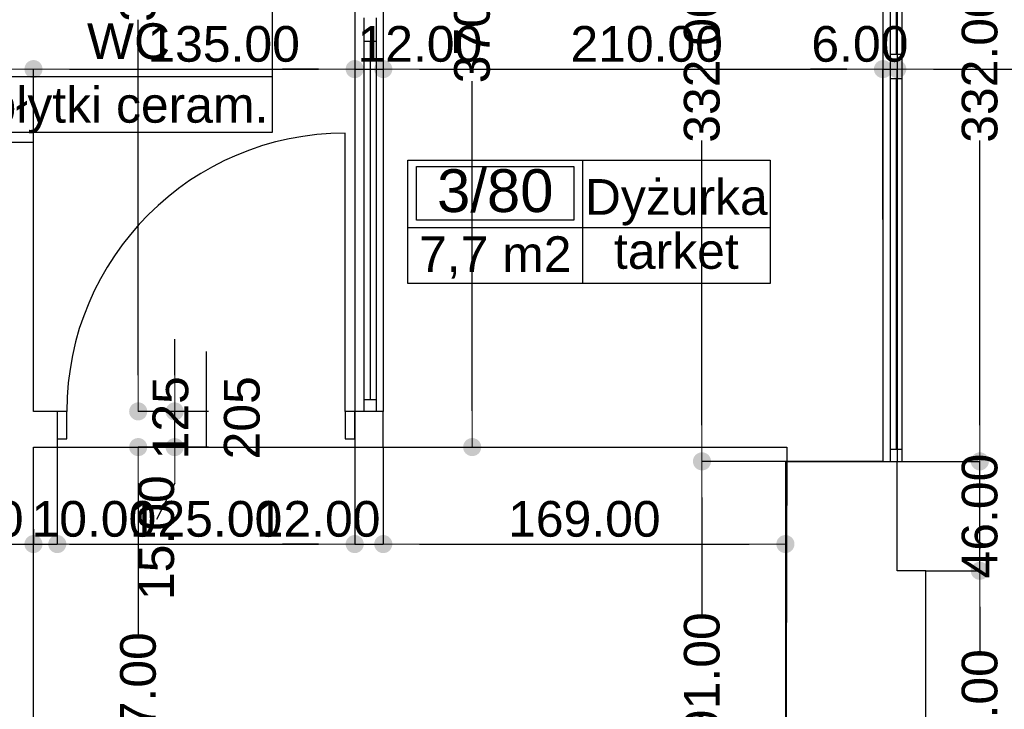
# Model space of a CAD drawing. Header units: millimetres. Extents: x -175445 to -20415, y -559200 to 231527.
# Tile 208 of 256: x -91529 to -87391, y -103819 to -100920. Entities that reach past the tile are written whole.
import ezdxf
from ezdxf.enums import TextEntityAlignment as Align

# ---------------------------------------------------------------- set-up
doc = ezdxf.new("R2010")
doc.units = ezdxf.units.MM
doc.header["$MEASUREMENT"] = 0
for name, color, linetype in [('Drzwi', 7, 'Continuous'), ('Obiekt', 7, 'Continuous'), ('Okno', 7, 'Continuous'), ('Polilinia', 7, 'Continuous'), ('Strefa', 7, 'Continuous'), ('Strop', 7, 'Continuous'), ('Słup', 7, 'Continuous'), ('Wymiary', 63, 'Continuous'), ('Ściana', 7, 'Continuous')]:
    doc.layers.add(name, color=color, linetype=linetype)
doc.styles.add('Arial', font='txt')
doc.dimstyles.new('GENERATED_STYLE__1', dxfattribs={"dimtxt": 150, "dimasz": 152, "dimexe": 0.18, "dimexo": 0, "dimgap": 0.09, "dimtad": 1, "dimtih": 1, "dimtoh": 1, "dimlfac": 0.1, "dimzin": 0, "dimdsep": 46, "dimtxsty": 'Arial', "dimblk": 'ARROWHEAD_11', "dimblk1": 'ARROWHEAD_11', "dimblk2": 'ARROWHEAD_11', "dimcen": 0.09, "dimclrd": 114, "dimclre": 114, "dimclrt": 114, "dimazin": 0, "dimtfac": 1, "dimtdec": 4, "dimtmove": 0, "dimatfit": 3, "dimfxl": 1, "dimtolj": 1, "dimtzin": 0, "dimarcsym": 0})
doc.dimstyles.new('GENERATED_STYLE__2', dxfattribs={"dimtxt": 150, "dimasz": 152, "dimexe": 0.18, "dimexo": 0, "dimgap": 0.09, "dimtad": 1, "dimlfac": 0.1, "dimzin": 0, "dimdsep": 46, "dimtxsty": 'Arial', "dimblk": 'ARROWHEAD_11', "dimblk1": 'ARROWHEAD_11', "dimblk2": 'ARROWHEAD_11', "dimcen": 0.09, "dimclrd": 114, "dimclre": 114, "dimclrt": 114, "dimazin": 0, "dimtfac": 1, "dimtdec": 4, "dimtmove": 0, "dimatfit": 3, "dimfxl": 1, "dimtolj": 1, "dimtzin": 0, "dimarcsym": 0})
doc.dimstyles.new('GENERATED_STYLE__3', dxfattribs={"dimtxt": 150, "dimasz": 152, "dimexe": 0.18, "dimexo": 0, "dimgap": 0.09, "dimtad": 1, "dimlfac": 0.1, "dimzin": 0, "dimdsep": 46, "dimtxsty": 'Arial', "dimblk": 'ARROWHEAD_11', "dimblk1": 'ARROWHEAD_11', "dimblk2": 'ARROWHEAD_11', "dimcen": 0.09, "dimclrd": 114, "dimclre": 114, "dimclrt": 114, "dimazin": 0, "dimtfac": 1, "dimtdec": 4, "dimtmove": 2, "dimatfit": 3, "dimfxl": 1, "dimtolj": 1, "dimtzin": 0, "dimarcsym": 0})
doc.dimstyles.new('GENERATED_STYLE__4', dxfattribs={"dimtxt": 150, "dimasz": 152, "dimexe": 0.18, "dimexo": 0, "dimgap": 0.09, "dimtad": 1, "dimtih": 1, "dimtoh": 1, "dimlfac": 0.1, "dimzin": 0, "dimdsep": 46, "dimtxsty": 'Arial', "dimblk": 'ARROWHEAD_11', "dimblk1": 'ARROWHEAD_11', "dimblk2": 'ARROWHEAD_11', "dimcen": 0.09, "dimclrd": 114, "dimclre": 114, "dimclrt": 114, "dimazin": 0, "dimtfac": 1, "dimtdec": 4, "dimtmove": 2, "dimatfit": 3, "dimfxl": 1, "dimtolj": 1, "dimtzin": 0, "dimarcsym": 0})

# ---------------------------------------------------------------- blocks, each defined once
blk = doc.blocks.new('Dyżurka_3_80_82', base_point=(-83470.3, 27122.6))
at = {"layer": 'Strefa'}
for p, q in [((-84204.4, 27405.4), (-82682.7, 27405.4)), ((-84204.4, 26886.9), (-84204.4, 27405.4)), ((-83470.3, 27405.4), (-83470.3, 26886.9)), ((-82682.7, 27405.4), (-82682.7, 26886.9)), ((-84167.7, 27379.5), (-83507, 27379.5)), ((-84167.7, 27153.2), (-84167.7, 27379.5)), ((-83507, 27379.5), (-83507, 27153.2)), ((-83507, 27153.2), (-84167.7, 27153.2)), ((-84204.4, 27122.6), (-82682.7, 27122.6)), ((-82682.7, 26886.9), (-84204.4, 26886.9))]:
    blk.add_line(p, q, dxfattribs=at)
at = {"layer": 'Strefa', "style": 'Arial'}
for tag, height, p in [('ROOM_NUMBER', 180, (-83837.4, 27277.5)), ('ROOM_NAME', 150, (-83076.5, 27251)), ('floor_f', 150, (-83076.5, 27023.9)), ('ROOM_CALC_AREA', 150, (-83837.4, 27010.5))]:
    blk.add_attdef(tag, text='', height=height, dxfattribs=at).set_placement(p, align=Align.MIDDLE_CENTER)
blk = doc.blocks.new('WC_3_85_86', base_point=(-85982.8, 27757.3))
at = {"layer": 'Strefa'}
for p, q in [((-86716.9, 28040.2), (-84774.7, 28040.2)), ((-86716.9, 27521.6), (-86716.9, 28040.2)), ((-86680.2, 28014.2), (-86019.5, 28014.2)), ((-86680.2, 27788), (-86680.2, 28014.2)), ((-86019.5, 28014.2), (-86019.5, 27788)), ((-85982.8, 28040.2), (-85982.8, 27521.6)), ((-84774.7, 28040.2), (-84774.7, 27521.6)), ((-86019.5, 27788), (-86680.2, 27788)), ((-86716.9, 27757.3), (-84774.7, 27757.3)), ((-84774.7, 27521.6), (-86716.9, 27521.6))]:
    blk.add_line(p, q, dxfattribs=at)
at = {"layer": 'Strefa', "style": 'Arial'}
for tag, height, p in [('ROOM_NUMBER', 180, (-86349.9, 27912.2)), ('ROOM_NAME', 150, (-85378.7, 27906.1)), ('floor_f', 150, (-85378.7, 27638.2)), ('ROOM_CALC_AREA', 150, (-86349.9, 27645.3))]:
    blk.add_attdef(tag, text='', height=height, dxfattribs=at).set_placement(p, align=Align.MIDDLE_CENTER)
blk = doc.blocks.new('ARROWHEAD_11')
at = {"color": 0, "linetype": 'Continuous', "lineweight": 0}
blk.add_line((0, 0), (-1, 0), dxfattribs=at)
at = {"color": 0, "linetype": 'Continuous', "lineweight": 0, "const_width": 0.25, "flags": 128}
blk.add_lwpolyline([(-0.125, 0, 1), (0.125, 0, 1)], format="xyb", close=True, dxfattribs=at)
blk = doc.blocks.new('*D3277')
at = {"layer": 'Defpoints', "color": 0}
for p in [(-91030.7, -102716.6), (-90735.7, -102716.6), (-84410.7, -104686.6)]:
    blk.add_point(p, dxfattribs=at)
at = {"layer": 'Wymiary', "color": 114, "lineweight": -2}
for p, q in [((-90735.7, -102716.6), (-91030.8, -102716.6)), ((-91030.7, -102868.6), (-91030.7, -103511.3)), ((-91030.7, -104534.6), (-91030.7, -104119.6)), ((-84410.7, -104686.6), (-91030.8, -104686.6))]:
    blk.add_line(p, q, dxfattribs=at)
at = {"layer": 'Wymiary', "color": 114, "lineweight": -2, "xscale": 152, "yscale": 152, "zscale": 152}
for p, rotation in [((-91030.7, -102716.6), 90), ((-91030.7, -104686.6), 270)]:
    blk.add_blockref('ARROWHEAD_11', p, dxfattribs=dict(at, rotation=rotation))
at = {"layer": 'Wymiary', "color": 114, "lineweight": 13, "insert": (-91030.7, -103815.4), "char_height": 150, "attachment_point": 5, "rotation": 90, "style": 'Arial'}
blk.add_mtext('\\A1;197.00', dxfattribs=at)
blk = doc.blocks.new('*D3278')
at = {"layer": 'Defpoints', "color": 0}
for p in [(-90877.3, -102566.6), (-90735.7, -102566.6), (-90735.7, -102716.6)]:
    blk.add_point(p, dxfattribs=at)
at = {"layer": 'Wymiary', "color": 114, "lineweight": -2}
for p, q in [((-90877.3, -102414.6), (-90877.3, -102262.6)), ((-90735.7, -102566.6), (-90877.5, -102566.6)), ((-90877.3, -102716.6), (-90877.3, -102566.6)), ((-90735.7, -102716.6), (-90877.5, -102716.6)), ((-90877.3, -102868.6), (-90954, -103020.6))]:
    blk.add_line(p, q, dxfattribs=at)
at = {"layer": 'Wymiary', "color": 114, "lineweight": -2, "xscale": 152, "yscale": 152, "zscale": 152}
for p, rotation in [((-90877.3, -102566.6), 270), ((-90877.3, -102716.6), 90)]:
    blk.add_blockref('ARROWHEAD_11', p, dxfattribs=dict(at, rotation=rotation))
at = {"layer": 'Wymiary', "color": 114, "lineweight": 13, "insert": (-90954, -103097.3), "char_height": 150, "attachment_point": 5, "rotation": 90, "style": 'Arial'}
blk.add_mtext('\\A1;15.00', dxfattribs=at)
blk = doc.blocks.new('*D3279')
at = {"layer": 'Defpoints', "color": 0}
for p in [(-91030.7, -99356.6), (-90480.7, -99356.6), (-90735.7, -102566.6)]:
    blk.add_point(p, dxfattribs=at)
at = {"layer": 'Wymiary', "color": 114, "lineweight": -2}
for p, q in [((-90480.7, -99356.6), (-91030.8, -99356.6)), ((-91030.7, -99508.6), (-91030.7, -100297.4)), ((-91030.7, -102414.6), (-91030.7, -100919.7)), ((-90735.7, -102566.6), (-91030.8, -102566.6))]:
    blk.add_line(p, q, dxfattribs=at)
at = {"layer": 'Wymiary', "color": 114, "lineweight": -2, "xscale": 152, "yscale": 152, "zscale": 152}
for p, rotation in [((-91030.7, -99356.6), 90), ((-91030.7, -102566.6), 270)]:
    blk.add_blockref('ARROWHEAD_11', p, dxfattribs=dict(at, rotation=rotation))
at = {"layer": 'Wymiary', "color": 114, "lineweight": 13, "insert": (-91030.7, -100608.5), "char_height": 150, "attachment_point": 5, "rotation": 90, "style": 'Arial'}
blk.add_mtext('\\A1;321.00', dxfattribs=at)
blk = doc.blocks.new('*D3307')
at = {"layer": 'Defpoints', "color": 0}
for p in [(-87720.7, -103236.6), (-87493.7, -103236.6), (-87720.7, -104536.6)]:
    blk.add_point(p, dxfattribs=at)
at = {"layer": 'Wymiary', "color": 114, "lineweight": -2}
for p, q in [((-87720.7, -103236.6), (-87493.5, -103236.6)), ((-87493.7, -103388.6), (-87493.7, -103582.5)), ((-87493.7, -104384.6), (-87493.7, -104190.7)), ((-87720.7, -104536.6), (-87493.5, -104536.6))]:
    blk.add_line(p, q, dxfattribs=at)
at = {"layer": 'Wymiary', "color": 114, "lineweight": -2, "xscale": 152, "yscale": 152, "zscale": 152}
for p, rotation in [((-87493.7, -103236.6), 90), ((-87493.7, -104536.6), 270)]:
    blk.add_blockref('ARROWHEAD_11', p, dxfattribs=dict(at, rotation=rotation))
at = {"layer": 'Wymiary', "color": 114, "lineweight": 13, "insert": (-87493.7, -103886.6), "char_height": 150, "attachment_point": 5, "rotation": 90, "style": 'Arial'}
blk.add_mtext('\\A1;130.00', dxfattribs=at)
blk = doc.blocks.new('*D3308')
at = {"layer": 'Defpoints', "color": 0}
for p in [(-88310.7, -102776.6), (-87493.7, -102776.6), (-87720.7, -103236.6)]:
    blk.add_point(p, dxfattribs=at)
at = {"layer": 'Wymiary', "color": 114, "lineweight": -2}
for p, q in [((-87493.7, -102624.6), (-87493.7, -102472.6)), ((-88310.7, -102776.6), (-87493.5, -102776.6)), ((-87493.7, -103236.6), (-87493.7, -102776.6)), ((-87720.7, -103236.6), (-87493.5, -103236.6)), ((-87493.7, -103388.6), (-87493.7, -103540.6))]:
    blk.add_line(p, q, dxfattribs=at)
at = {"layer": 'Wymiary', "color": 114, "lineweight": -2, "xscale": 152, "yscale": 152, "zscale": 152}
for p, rotation in [((-87493.7, -102776.6), 270), ((-87493.7, -103236.6), 90)]:
    blk.add_blockref('ARROWHEAD_11', p, dxfattribs=dict(at, rotation=rotation))
at = {"layer": 'Wymiary', "color": 114, "lineweight": 13, "insert": (-87493.7, -103006.6), "char_height": 150, "attachment_point": 5, "rotation": 90, "style": 'Arial'}
blk.add_mtext('\\A1;46.00', dxfattribs=at)
blk = doc.blocks.new('*D3309')
at = {"layer": 'Defpoints', "color": 0}
for p in [(-88130.7, -99456.6), (-87493.7, -99456.6), (-88310.7, -102776.6)]:
    blk.add_point(p, dxfattribs=at)
at = {"layer": 'Wymiary', "color": 114, "lineweight": -2}
for p, q in [((-88130.7, -99456.6), (-87493.5, -99456.6)), ((-87493.7, -99608.6), (-87493.7, -100805.5)), ((-87493.7, -102624.6), (-87493.7, -101427.7)), ((-88310.7, -102776.6), (-87493.5, -102776.6))]:
    blk.add_line(p, q, dxfattribs=at)
at = {"layer": 'Wymiary', "color": 114, "lineweight": -2, "xscale": 152, "yscale": 152, "zscale": 152}
for p, rotation in [((-87493.7, -99456.6), 90), ((-87493.7, -102776.6), 270)]:
    blk.add_blockref('ARROWHEAD_11', p, dxfattribs=dict(at, rotation=rotation))
at = {"layer": 'Wymiary', "color": 114, "lineweight": 13, "insert": (-87493.7, -101116.6), "char_height": 150, "attachment_point": 5, "rotation": 90, "style": 'Arial'}
blk.add_mtext('\\A1;332.00', dxfattribs=at)
blk = doc.blocks.new('*D3320')
at = {"layer": 'Defpoints', "color": 0}
for p in [(-88661.4, -102776.6), (-88310.7, -102776.6), (-88310.7, -104686.6)]:
    blk.add_point(p, dxfattribs=at)
at = {"layer": 'Wymiary', "color": 114, "lineweight": -2}
for p, q in [((-88310.7, -102776.6), (-88661.6, -102776.6)), ((-88661.4, -102928.6), (-88661.4, -103427.5)), ((-88661.4, -104534.6), (-88661.4, -104035.7)), ((-88310.7, -104686.6), (-88661.6, -104686.6))]:
    blk.add_line(p, q, dxfattribs=at)
at = {"layer": 'Wymiary', "color": 114, "lineweight": -2, "xscale": 152, "yscale": 152, "zscale": 152}
for p, rotation in [((-88661.4, -102776.6), 90), ((-88661.4, -104686.6), 270)]:
    blk.add_blockref('ARROWHEAD_11', p, dxfattribs=dict(at, rotation=rotation))
at = {"layer": 'Wymiary', "color": 114, "lineweight": 13, "insert": (-88661.4, -103731.6), "char_height": 150, "attachment_point": 5, "rotation": 90, "style": 'Arial'}
blk.add_mtext('\\A1;191.00', dxfattribs=at)
blk = doc.blocks.new('*D3321')
at = {"layer": 'Defpoints', "color": 0}
for p in [(-88661.4, -99456.6), (-88130.7, -99456.6), (-88310.7, -102776.6)]:
    blk.add_point(p, dxfattribs=at)
at = {"layer": 'Wymiary', "color": 114, "lineweight": -2}
for p, q in [((-88130.7, -99456.6), (-88661.6, -99456.6)), ((-88661.4, -99608.6), (-88661.4, -100805.5)), ((-88661.4, -102624.6), (-88661.4, -101427.7)), ((-88310.7, -102776.6), (-88661.6, -102776.6))]:
    blk.add_line(p, q, dxfattribs=at)
at = {"layer": 'Wymiary', "color": 114, "lineweight": -2, "xscale": 152, "yscale": 152, "zscale": 152}
for p, rotation in [((-88661.4, -99456.6), 90), ((-88661.4, -102776.6), 270)]:
    blk.add_blockref('ARROWHEAD_11', p, dxfattribs=dict(at, rotation=rotation))
at = {"layer": 'Wymiary', "color": 114, "lineweight": 13, "insert": (-88661.4, -101116.6), "char_height": 150, "attachment_point": 5, "rotation": 90, "style": 'Arial'}
blk.add_mtext('\\A1;332.00', dxfattribs=at)
blk = doc.blocks.new('*D3667')
at = {"layer": 'Defpoints', "color": 0}
for p in [(-87840.7, -97611), (-84180.7, -97896.9), (-84180.7, -101482)]:
    blk.add_point(p, dxfattribs=at)
at = {"layer": 'Wymiary', "color": 114, "lineweight": -2}
for p, q in [((-87840.7, -97611), (-87840.7, -97897.1)), ((-87688.7, -97896.9), (-84332.7, -97896.9)), ((-84180.7, -101482), (-84180.7, -97896.7))]:
    blk.add_line(p, q, dxfattribs=at)
at = {"layer": 'Wymiary', "color": 114, "lineweight": -2, "xscale": 152, "yscale": 152, "zscale": 152, "rotation": 180}
blk.add_blockref('ARROWHEAD_11', (-87840.7, -97896.9), dxfattribs=at)
at = {"layer": 'Wymiary', "color": 114, "lineweight": -2, "xscale": 152, "yscale": 152, "zscale": 152}
blk.add_blockref('ARROWHEAD_11', (-84180.7, -97896.9), dxfattribs=at)
at = {"layer": 'Wymiary', "color": 114, "lineweight": 13, "insert": (-86010.7, -97791.9), "char_height": 150, "attachment_point": 5, "style": 'Arial'}
blk.add_mtext('\\A1;366.00', dxfattribs=at)
blk = doc.blocks.new('*D3721')
at = {"layer": 'Defpoints', "color": 0}
for p in [(-91470.7, -101127.4), (-94740.7, -101436.6), (-91470.7, -101436.6)]:
    blk.add_point(p, dxfattribs=at)
at = {"layer": 'Wymiary', "color": 114, "lineweight": -2}
for p, q in [((-94740.7, -101436.6), (-94740.7, -101127.2)), ((-94588.7, -101127.4), (-91622.7, -101127.4)), ((-91470.7, -101436.6), (-91470.7, -101127.2))]:
    blk.add_line(p, q, dxfattribs=at)
at = {"layer": 'Wymiary', "color": 114, "lineweight": -2, "xscale": 152, "yscale": 152, "zscale": 152, "rotation": 180}
blk.add_blockref('ARROWHEAD_11', (-94740.7, -101127.4), dxfattribs=at)
at = {"layer": 'Wymiary', "color": 114, "lineweight": -2, "xscale": 152, "yscale": 152, "zscale": 152}
blk.add_blockref('ARROWHEAD_11', (-91470.7, -101127.4), dxfattribs=at)
at = {"layer": 'Wymiary', "color": 114, "lineweight": 13, "insert": (-93105.7, -101022.4), "char_height": 150, "attachment_point": 5, "style": 'Arial'}
blk.add_mtext('\\A1;327.00', dxfattribs=at)
blk = doc.blocks.new('*D3722')
at = {"layer": 'Defpoints', "color": 0}
for p in [(-90120.7, -100721.6), (-90120.7, -101127.4), (-91470.7, -101436.6)]:
    blk.add_point(p, dxfattribs=at)
at = {"layer": 'Wymiary', "color": 114, "lineweight": -2}
for p, q in [((-90120.7, -100721.6), (-90120.7, -101127.5)), ((-91470.7, -101436.6), (-91470.7, -101127.2)), ((-91318.7, -101127.4), (-90272.7, -101127.4))]:
    blk.add_line(p, q, dxfattribs=at)
at = {"layer": 'Wymiary', "color": 114, "lineweight": -2, "xscale": 152, "yscale": 152, "zscale": 152, "rotation": 180}
blk.add_blockref('ARROWHEAD_11', (-91470.7, -101127.4), dxfattribs=at)
at = {"layer": 'Wymiary', "color": 114, "lineweight": -2, "xscale": 152, "yscale": 152, "zscale": 152}
blk.add_blockref('ARROWHEAD_11', (-90120.7, -101127.4), dxfattribs=at)
at = {"layer": 'Wymiary', "color": 114, "lineweight": 13, "insert": (-90671.6, -101022.4), "char_height": 150, "attachment_point": 5, "style": 'Arial'}
blk.add_mtext('\\A1;135.00', dxfattribs=at)
blk = doc.blocks.new('*D3723')
at = {"layer": 'Defpoints', "color": 0}
for p in [(-90120.7, -100721.6), (-90000.7, -100721.6), (-90000.7, -101127.4)]:
    blk.add_point(p, dxfattribs=at)
at = {"layer": 'Wymiary', "color": 114, "lineweight": -2}
for p, q in [((-90120.7, -100721.6), (-90120.7, -101127.5)), ((-90000.7, -100721.6), (-90000.7, -101127.5)), ((-90272.7, -101127.4), (-90424.7, -101127.4)), ((-90120.7, -101127.4), (-90000.7, -101127.4)), ((-89848.7, -101127.4), (-89696.7, -101127.4))]:
    blk.add_line(p, q, dxfattribs=at)
at = {"layer": 'Wymiary', "color": 114, "lineweight": -2, "xscale": 152, "yscale": 152, "zscale": 152}
blk.add_blockref('ARROWHEAD_11', (-90120.7, -101127.4), dxfattribs=at)
at = {"layer": 'Wymiary', "color": 114, "lineweight": -2, "xscale": 152, "yscale": 152, "zscale": 152, "rotation": 180}
blk.add_blockref('ARROWHEAD_11', (-90000.7, -101127.4), dxfattribs=at)
at = {"layer": 'Wymiary', "color": 114, "lineweight": 13, "insert": (-89846.9, -101022.4), "char_height": 150, "attachment_point": 5, "style": 'Arial'}
blk.add_mtext('\\A1;12.00', dxfattribs=at)
blk = doc.blocks.new('*D3724')
at = {"layer": 'Defpoints', "color": 0}
for p in [(-90000.7, -100721.6), (-87900.7, -101127.4), (-87900.7, -101760)]:
    blk.add_point(p, dxfattribs=at)
at = {"layer": 'Wymiary', "color": 114, "lineweight": -2}
for p, q in [((-90000.7, -100721.6), (-90000.7, -101127.5)), ((-89848.7, -101127.4), (-88052.7, -101127.4)), ((-87900.7, -101760), (-87900.7, -101127.2))]:
    blk.add_line(p, q, dxfattribs=at)
at = {"layer": 'Wymiary', "color": 114, "lineweight": -2, "xscale": 152, "yscale": 152, "zscale": 152, "rotation": 180}
blk.add_blockref('ARROWHEAD_11', (-90000.7, -101127.4), dxfattribs=at)
at = {"layer": 'Wymiary', "color": 114, "lineweight": -2, "xscale": 152, "yscale": 152, "zscale": 152}
blk.add_blockref('ARROWHEAD_11', (-87900.7, -101127.4), dxfattribs=at)
at = {"layer": 'Wymiary', "color": 114, "lineweight": 13, "insert": (-88893.8, -101022.4), "char_height": 150, "attachment_point": 5, "style": 'Arial'}
blk.add_mtext('\\A1;210.00', dxfattribs=at)
blk = doc.blocks.new('*D3725')
at = {"layer": 'Defpoints', "color": 0}
for p in [(-87840.7, -101127.4), (-87900.7, -101760), (-87840.7, -101760)]:
    blk.add_point(p, dxfattribs=at)
at = {"layer": 'Wymiary', "color": 114, "lineweight": -2}
for p, q in [((-88052.7, -101127.4), (-88204.7, -101127.4)), ((-87900.7, -101760), (-87900.7, -101127.2)), ((-87900.7, -101127.4), (-87840.7, -101127.4)), ((-87840.7, -101760), (-87840.7, -101127.2)), ((-87688.7, -101127.4), (-87536.7, -101127.4))]:
    blk.add_line(p, q, dxfattribs=at)
at = {"layer": 'Wymiary', "color": 114, "lineweight": -2, "xscale": 152, "yscale": 152, "zscale": 152}
blk.add_blockref('ARROWHEAD_11', (-87900.7, -101127.4), dxfattribs=at)
at = {"layer": 'Wymiary', "color": 114, "lineweight": -2, "xscale": 152, "yscale": 152, "zscale": 152, "rotation": 180}
blk.add_blockref('ARROWHEAD_11', (-87840.7, -101127.4), dxfattribs=at)
at = {"layer": 'Wymiary', "color": 114, "lineweight": 13, "insert": (-87997.6, -101022.4), "char_height": 150, "attachment_point": 5, "style": 'Arial'}
blk.add_mtext('\\A1;6.00', dxfattribs=at)
blk = doc.blocks.new('*D3726')
at = {"layer": 'Defpoints', "color": 0}
for p in [(-84180.7, -101127.4), (-84180.7, -101482), (-87840.7, -101760)]:
    blk.add_point(p, dxfattribs=at)
at = {"layer": 'Wymiary', "color": 114, "lineweight": -2}
for p, q in [((-87840.7, -101760), (-87840.7, -101127.2)), ((-87688.7, -101127.4), (-84332.7, -101127.4)), ((-84180.7, -101482), (-84180.7, -101127.2))]:
    blk.add_line(p, q, dxfattribs=at)
at = {"layer": 'Wymiary', "color": 114, "lineweight": -2, "xscale": 152, "yscale": 152, "zscale": 152, "rotation": 180}
blk.add_blockref('ARROWHEAD_11', (-87840.7, -101127.4), dxfattribs=at)
at = {"layer": 'Wymiary', "color": 114, "lineweight": -2, "xscale": 152, "yscale": 152, "zscale": 152}
blk.add_blockref('ARROWHEAD_11', (-84180.7, -101127.4), dxfattribs=at)
at = {"layer": 'Wymiary', "color": 114, "lineweight": 13, "insert": (-86124.6, -101022.4), "char_height": 150, "attachment_point": 5, "style": 'Arial'}
blk.add_mtext('\\A1;366.00', dxfattribs=at)
blk = doc.blocks.new('*D3735')
at = {"layer": 'Defpoints', "color": 0}
for p in [(-91620.7, -103061.6), (-91470.7, -103061.6), (-91470.7, -103124.3)]:
    blk.add_point(p, dxfattribs=at)
at = {"layer": 'Wymiary', "color": 114, "lineweight": -2}
for p, q in [((-91620.7, -103061.6), (-91620.7, -103124.5)), ((-91470.7, -103061.6), (-91470.7, -103124.5)), ((-91772.7, -103124.3), (-91924.7, -103124.3)), ((-91620.7, -103124.3), (-91470.7, -103124.3)), ((-91318.7, -103124.3), (-91166.7, -103124.3))]:
    blk.add_line(p, q, dxfattribs=at)
at = {"layer": 'Wymiary', "color": 114, "lineweight": -2, "xscale": 152, "yscale": 152, "zscale": 152}
blk.add_blockref('ARROWHEAD_11', (-91620.7, -103124.3), dxfattribs=at)
at = {"layer": 'Wymiary', "color": 114, "lineweight": -2, "xscale": 152, "yscale": 152, "zscale": 152, "rotation": 180}
blk.add_blockref('ARROWHEAD_11', (-91470.7, -103124.3), dxfattribs=at)
at = {"layer": 'Wymiary', "color": 114, "lineweight": 13, "insert": (-91774.6, -103019.3), "char_height": 150, "attachment_point": 5, "style": 'Arial'}
blk.add_mtext('\\A1;15.00', dxfattribs=at)
blk = doc.blocks.new('*D3736')
at = {"layer": 'Defpoints', "color": 0}
for p in [(-91370.7, -102716.6), (-91470.7, -103061.6), (-91370.7, -103124.3)]:
    blk.add_point(p, dxfattribs=at)
at = {"layer": 'Wymiary', "color": 114, "lineweight": -2}
for p, q in [((-91370.7, -102716.6), (-91370.7, -103124.5)), ((-91470.7, -103061.6), (-91470.7, -103124.5)), ((-91622.7, -103124.3), (-91774.7, -103124.3)), ((-91470.7, -103124.3), (-91370.7, -103124.3)), ((-91218.7, -103124.3), (-91066.7, -103124.3))]:
    blk.add_line(p, q, dxfattribs=at)
at = {"layer": 'Wymiary', "color": 114, "lineweight": -2, "xscale": 152, "yscale": 152, "zscale": 152}
blk.add_blockref('ARROWHEAD_11', (-91470.7, -103124.3), dxfattribs=at)
at = {"layer": 'Wymiary', "color": 114, "lineweight": -2, "xscale": 152, "yscale": 152, "zscale": 152, "rotation": 180}
blk.add_blockref('ARROWHEAD_11', (-91370.7, -103124.3), dxfattribs=at)
at = {"layer": 'Wymiary', "color": 114, "lineweight": 13, "insert": (-91216.9, -103019.3), "char_height": 150, "attachment_point": 5, "style": 'Arial'}
blk.add_mtext('\\A1;10.00', dxfattribs=at)
blk = doc.blocks.new('*D3737')
at = {"layer": 'Defpoints', "color": 0}
for p in [(-91370.7, -102716.6), (-90120.7, -102716.6), (-90120.7, -103124.3)]:
    blk.add_point(p, dxfattribs=at)
at = {"layer": 'Wymiary', "color": 114, "lineweight": -2}
for p, q in [((-91370.7, -102716.6), (-91370.7, -103124.5)), ((-90120.7, -102716.6), (-90120.7, -103124.5)), ((-91218.7, -103124.3), (-90272.7, -103124.3))]:
    blk.add_line(p, q, dxfattribs=at)
at = {"layer": 'Wymiary', "color": 114, "lineweight": -2, "xscale": 152, "yscale": 152, "zscale": 152, "rotation": 180}
blk.add_blockref('ARROWHEAD_11', (-91370.7, -103124.3), dxfattribs=at)
at = {"layer": 'Wymiary', "color": 114, "lineweight": -2, "xscale": 152, "yscale": 152, "zscale": 152}
blk.add_blockref('ARROWHEAD_11', (-90120.7, -103124.3), dxfattribs=at)
at = {"layer": 'Wymiary', "color": 114, "lineweight": 13, "insert": (-90745.7, -103019.3), "char_height": 150, "attachment_point": 5, "style": 'Arial'}
blk.add_mtext('\\A1;125.00', dxfattribs=at)
blk = doc.blocks.new('*D3738')
at = {"layer": 'Defpoints', "color": 0}
for p in [(-90120.7, -102716.6), (-90000.7, -102716.6), (-90000.7, -103124.3)]:
    blk.add_point(p, dxfattribs=at)
at = {"layer": 'Wymiary', "color": 114, "lineweight": -2}
for p, q in [((-90120.7, -102716.6), (-90120.7, -103124.5)), ((-90000.7, -102716.6), (-90000.7, -103124.5)), ((-90272.7, -103124.3), (-90424.7, -103124.3)), ((-90120.7, -103124.3), (-90000.7, -103124.3)), ((-89848.7, -103124.3), (-89696.7, -103124.3))]:
    blk.add_line(p, q, dxfattribs=at)
at = {"layer": 'Wymiary', "color": 114, "lineweight": -2, "xscale": 152, "yscale": 152, "zscale": 152}
blk.add_blockref('ARROWHEAD_11', (-90120.7, -103124.3), dxfattribs=at)
at = {"layer": 'Wymiary', "color": 114, "lineweight": -2, "xscale": 152, "yscale": 152, "zscale": 152, "rotation": 180}
blk.add_blockref('ARROWHEAD_11', (-90000.7, -103124.3), dxfattribs=at)
at = {"layer": 'Wymiary', "color": 114, "lineweight": 13, "insert": (-90274.6, -103019.3), "char_height": 150, "attachment_point": 5, "style": 'Arial'}
blk.add_mtext('\\A1;12.00', dxfattribs=at)
blk = doc.blocks.new('*D3739')
at = {"layer": 'Defpoints', "color": 0}
for p in [(-90000.7, -102716.6), (-88310.7, -102776.6), (-88310.7, -103124.3)]:
    blk.add_point(p, dxfattribs=at)
at = {"layer": 'Wymiary', "color": 114, "lineweight": -2}
for p, q in [((-90000.7, -102716.6), (-90000.7, -103124.5)), ((-88310.7, -102776.6), (-88310.7, -103124.5)), ((-89848.7, -103124.3), (-88462.7, -103124.3))]:
    blk.add_line(p, q, dxfattribs=at)
at = {"layer": 'Wymiary', "color": 114, "lineweight": -2, "xscale": 152, "yscale": 152, "zscale": 152, "rotation": 180}
blk.add_blockref('ARROWHEAD_11', (-90000.7, -103124.3), dxfattribs=at)
at = {"layer": 'Wymiary', "color": 114, "lineweight": -2, "xscale": 152, "yscale": 152, "zscale": 152}
blk.add_blockref('ARROWHEAD_11', (-88310.7, -103124.3), dxfattribs=at)
at = {"layer": 'Wymiary', "color": 114, "lineweight": 13, "insert": (-89155.7, -103019.3), "char_height": 150, "attachment_point": 5, "style": 'Arial'}
blk.add_mtext('\\A1;169.00', dxfattribs=at)
blk = doc.blocks.new('*D3908')
at = {"layer": 'Defpoints', "color": 0}
for p in [(-90000.7, -99016.6), (-89627.1, -99016.6), (-90000.7, -102716.6)]:
    blk.add_point(p, dxfattribs=at)
at = {"layer": 'Wymiary', "color": 114, "lineweight": -2}
for p, q in [((-90000.7, -99016.6), (-89626.9, -99016.6)), ((-89627.1, -99168.6), (-89627.1, -100555.5)), ((-89627.1, -102564.6), (-89627.1, -101177.7)), ((-90000.7, -102716.6), (-89626.9, -102716.6))]:
    blk.add_line(p, q, dxfattribs=at)
at = {"layer": 'Wymiary', "color": 114, "lineweight": -2, "xscale": 152, "yscale": 152, "zscale": 152}
for p, rotation in [((-89627.1, -99016.6), 90), ((-89627.1, -102716.6), 270)]:
    blk.add_blockref('ARROWHEAD_11', p, dxfattribs=dict(at, rotation=rotation))
at = {"layer": 'Wymiary', "color": 114, "lineweight": 13, "insert": (-89627.1, -100866.6), "char_height": 150, "attachment_point": 5, "rotation": 90, "style": 'Arial'}
blk.add_mtext('\\A1;370.00', dxfattribs=at)

msp = doc.modelspace()

# ---------------------------------------------------------------- linework, layer by layer
at = {"layer": 'Drzwi'}
for p, q in [((-90160.722, -102566.604), (-90160.722, -101396.604)), ((-91330.722, -102566.604), (-91370.722, -102566.604)), ((-91370.722, -102566.604), (-91370.722, -102681.604)), ((-91370.722, -102566.604), (-91370.722, -102681.604)), ((-91330.722, -102681.604), (-91330.722, -102566.604)), ((-90120.722, -102566.604), (-90160.722, -102566.604)), ((-90160.722, -102566.604), (-90160.722, -102681.604)), ((-90120.722, -102681.604), (-90120.722, -102566.604)), ((-90120.722, -102566.604), (-90120.722, -102681.604)), ((-91370.722, -102681.604), (-91330.722, -102681.604)), ((-90160.722, -102681.604), (-90120.722, -102681.604))]:
    msp.add_line(p, q, dxfattribs=at)
msp.add_arc((-90160.722, -102566.604), 1170, 90, 180, dxfattribs=at)
at = {"layer": 'Obiekt'}
msp.add_line((-90745.722, -102315.226), (-90745.722, -102716.604), dxfattribs=at)
at = {"layer": 'Okno'}
for p, q in [((-90120.722, -99356.604), (-90120.722, -102566.604)), ((-90000.722, -99356.604), (-90000.722, -102566.604)), ((-87900.722, -99456.604), (-87900.722, -102776.604)), ((-87840.722, -99456.604), (-87840.722, -102776.604)), ((-87870.722, -99506.604), (-87870.722, -101066.604)), ((-87845.722, -99506.604), (-87845.722, -101066.604)), ((-87820.722, -101066.604), (-87820.722, -99506.604)), ((-90080.722, -100961.604), (-90080.722, -100911.604)), ((-90030.722, -100911.604), (-90030.722, -100961.604)), ((-90080.722, -101011.604), (-90080.722, -100961.604)), ((-90030.722, -100961.604), (-90030.722, -101011.604)), ((-90030.722, -101011.604), (-90080.722, -101011.604)), ((-90080.722, -102516.604), (-90080.722, -101011.604)), ((-90055.722, -101011.604), (-90055.722, -102516.604)), ((-90030.722, -101011.604), (-90030.722, -102516.604)), ((-87820.722, -101066.604), (-87870.722, -101066.604)), ((-87870.722, -101066.604), (-87870.722, -101116.604)), ((-87820.722, -101116.604), (-87820.722, -101066.604)), ((-87870.722, -101116.604), (-87870.722, -101166.604)), ((-87820.722, -101166.604), (-87820.722, -101116.604)), ((-87870.722, -101166.604), (-87820.722, -101166.604)), ((-87870.722, -101166.604), (-87870.722, -102726.604)), ((-87845.722, -101166.604), (-87845.722, -102726.604)), ((-87820.722, -102726.604), (-87820.722, -101166.604)), ((-90080.722, -102566.604), (-90080.722, -102516.604)), ((-90080.722, -102516.604), (-90030.722, -102516.604)), ((-90030.722, -102516.604), (-90030.722, -102566.604)), ((-90030.722, -102566.604), (-90080.722, -102566.604)), ((-87820.722, -102726.604), (-87870.722, -102726.604)), ((-87870.722, -102726.604), (-87870.722, -102776.604)), ((-87820.722, -102776.604), (-87820.722, -102726.604)), ((-87870.722, -102776.604), (-87840.722, -102776.604))]:
    msp.add_line(p, q, dxfattribs=at)
at = {"layer": 'Polilinia', "flags": 128}
msp.add_lwpolyline([(-91470.722, -102716.604), (-88305.032, -102716.604), (-88310.722, -104686.604)], dxfattribs=at)
at = {"layer": 'Strop', "flags": 128}
msp.add_lwpolyline([(-145950.766, -114276.565), (-102220.766, -114276.565), (-102220.766, -112869.769), (-102220.766, -112866.565), (-86970.765, -112866.565), (-80500.722, -112866.565), (-80500.722, -108356.645), (-73250.715, -108356.645), (-73250.715, -107080.605), (-73250.715, -105060.605), (-73250.715, -104443.284, 0.03196361), (-87766.262, -96042.647, 0.00052298), (-87996.035, -95934.358, 0.00198881), (-88871.874, -95526.952, 0.03139835), (-102840.651, -90213.64, 0.034913), (-120656.111, -86030.364), (-120656.106, -86030.333), (-120656.209, -86030.316, 0.0261473), (-131693.029, -84820.632), (-135966.978, -84618.624, 0.0060186)], format="xyb", dxfattribs=at)
at = {"layer": 'Słup'}
for p, q in [((-87900.722, -102776.604), (-88310.722, -102776.604)), ((-88310.722, -102776.604), (-88310.722, -104536.604)), ((-87720.722, -103236.604), (-87840.722, -103236.604)), ((-87720.722, -104536.604), (-87720.722, -103236.604))]:
    msp.add_line(p, q, dxfattribs=at)
at = {"layer": 'Ściana'}
for p, q in [((-91370.722, -102566.604), (-91370.722, -102681.604)), ((-90080.722, -102566.604), (-90120.722, -102566.604)), ((-90120.722, -102566.604), (-90120.722, -102681.604)), ((-90030.722, -102566.604), (-90080.722, -102566.604)), ((-90000.722, -102566.604), (-90030.722, -102566.604)), ((-91370.722, -102681.604), (-91370.722, -102716.604)), ((-90120.722, -102681.604), (-90120.722, -102716.604)), ((-87900.722, -102776.604), (-87870.722, -102776.604)), ((-87870.722, -102776.604), (-87840.722, -102776.604))]:
    msp.add_line(p, q, dxfattribs=at)
at = {"layer": 'Ściana', "flags": 128}
for points in [[(-91470.722, -101436.604), (-94740.722, -101436.604)], [(-91470.722, -102566.604), (-91470.722, -101436.604)], [(-91370.722, -102566.604), (-91470.722, -102566.604)], [(-90000.722, -102716.604), (-90000.722, -102566.604)], [(-91470.722, -102716.604), (-91370.722, -102716.604)], [(-91470.722, -104686.604), (-91470.722, -102716.604)], [(-90120.722, -102716.604), (-90000.722, -102716.604)], [(-87840.722, -103236.604), (-87840.722, -102776.604)]]:
    msp.add_lwpolyline(points, dxfattribs=at)

# ---------------------------------------------------------------- block references
at = {"layer": 'Strefa'}
ref = msp.add_blockref('WC_3_85_86', (-91675.579, -101158.577), dxfattribs=at)
ref.add_attrib('ROOM_NAME', 'WC', dxfattribs={"color": 7, "height": 150, "style": 'Arial'}).set_placement((-91071.496, -101009.811), align=Align.MIDDLE_CENTER)
ref.add_attrib('ROOM_NUMBER', '3/85', dxfattribs={"color": 7, "height": 180, "style": 'Arial'}).set_placement((-92042.599, -101003.691), align=Align.MIDDLE_CENTER)
ref.add_attrib('ROOM_CALC_AREA', '1,4 m2', dxfattribs={"color": 7, "height": 150, "style": 'Arial'}).set_placement((-92042.599, -101270.631), align=Align.MIDDLE_CENTER)
ref.add_attrib('floor_f', 'płytki ceram.', dxfattribs={"color": 7, "height": 150, "style": 'Arial'}).set_placement((-91071.496, -101277.677), align=Align.MIDDLE_CENTER)
ref = msp.add_blockref('Dyżurka_3_80_82', (-89163.087, -101793.304), dxfattribs=at)
ref.add_attrib('ROOM_NAME', 'Dyżurka', dxfattribs={"color": 7, "height": 150, "style": 'Arial'}).set_placement((-88769.247, -101664.903), align=Align.MIDDLE_CENTER)
ref.add_attrib('ROOM_NUMBER', '3/80', dxfattribs={"color": 7, "height": 180, "style": 'Arial'}).set_placement((-89530.107, -101638.417), align=Align.MIDDLE_CENTER)
ref.add_attrib('ROOM_CALC_AREA', '7,7 m2', dxfattribs={"color": 7, "height": 150, "style": 'Arial'}).set_placement((-89530.107, -101905.357), align=Align.MIDDLE_CENTER)
ref.add_attrib('floor_f', 'tarket', dxfattribs={"color": 7, "height": 150, "style": 'Arial'}).set_placement((-88769.247, -101891.986), align=Align.MIDDLE_CENTER)

# ---------------------------------------------------------------- texts
at = {"layer": 'Obiekt', "char_height": 150, "attachment_point": 7, "rotation": 90, "style": 'Arial'}
for s, insert in [('\\A1;{\\fArial|b0|i0|c238|p38;125}', (-90818.254, -102768.265)), ('\\A1;{\\fArial|b0|i0|c238|p38;205}', (-90518.254, -102768.265))]:
    msp.add_mtext(s, dxfattribs=dict(at, insert=insert))

# ---------------------------------------------------------------- dimensions: what is measured, and where the dimension line sits
at = {"layer": 'Wymiary', "color": 114, "lineweight": 13}
for base, p1, p2, dimstyle, picture, middle in [((-84180.722, -97896.917), (-87840.722, -97610.951), (-84180.722, -101481.968), 'GENERATED_STYLE__3', '*D3667', (-86010.722, -97791.917)), ((-90120.722, -101127.369), (-91470.722, -101436.604), (-90120.722, -100721.604), 'GENERATED_STYLE__4', '*D3722', (-90671.559, -101022.369)), ((-90000.722, -101127.369), (-90120.722, -100721.604), (-90000.722, -100721.604), 'GENERATED_STYLE__3', '*D3723', (-89846.893, -101022.369)), ((-87900.722, -101127.369), (-90000.722, -100721.604), (-87900.722, -101760.031), 'GENERATED_STYLE__3', '*D3724', (-88893.807, -101022.369)), ((-91470.722, -101127.369), (-94740.722, -101436.604), (-91470.722, -101436.604), 'GENERATED_STYLE__3', '*D3721', (-93105.722, -101022.369)), ((-87840.722, -101127.369), (-87900.722, -101760.031), (-87840.722, -101760.031), 'GENERATED_STYLE__3', '*D3725', (-87997.636, -101022.369)), ((-84180.722, -101127.369), (-87840.722, -101760.031), (-84180.722, -101481.968), 'GENERATED_STYLE__3', '*D3726', (-86124.551, -101022.369)), ((-91370.722, -103124.293), (-91470.722, -103061.604), (-91370.722, -102716.604), 'GENERATED_STYLE__3', '*D3736', (-91216.893, -103019.293)), ((-90120.722, -103124.293), (-91370.722, -102716.604), (-90120.722, -102716.604), 'GENERATED_STYLE__3', '*D3737', (-90745.722, -103019.293)), ((-90000.722, -103124.293), (-90120.722, -102716.604), (-90000.722, -102716.604), 'GENERATED_STYLE__3', '*D3738', (-90274.551, -103019.293)), ((-88310.722, -103124.293), (-90000.722, -102716.604), (-88310.722, -102776.604), 'GENERATED_STYLE__3', '*D3739', (-89155.722, -103019.293)), ((-91470.722, -103124.293), (-91620.722, -103061.604), (-91470.722, -103061.604), 'GENERATED_STYLE__3', '*D3735', (-91774.551, -103019.293))]:
    dim = msp.add_linear_dim(base=base, p1=p1, p2=p2, dimstyle=dimstyle, dxfattribs=at)
    dim.commit()
    dim.dimension.update_dxf_attribs({"geometry": picture, "text_midpoint": middle, "dimtype": 160})
for base, p1, p2, dimstyle, picture, middle in [((-89627.12, -99016.604), (-90000.722, -102716.604), (-90000.722, -99016.604), 'GENERATED_STYLE__1', '*D3908', (-89627.12, -100866.604)), ((-91030.666, -99356.604), (-90735.722, -102566.604), (-90480.722, -99356.604), 'GENERATED_STYLE__2', '*D3279', (-91030.666, -100608.536)), ((-88661.372, -99456.604), (-88310.722, -102776.604), (-88130.722, -99456.604), 'GENERATED_STYLE__1', '*D3321', (-88661.372, -101116.604)), ((-87493.664, -99456.604), (-88310.722, -102776.604), (-88130.722, -99456.604), 'GENERATED_STYLE__1', '*D3309', (-87493.664, -101116.604)), ((-90877.314, -102566.604), (-90735.722, -102716.604), (-90735.722, -102566.604), 'GENERATED_STYLE__1', '*D3278', (-90953.99, -103097.28)), ((-87493.664, -102776.604), (-87720.722, -103236.604), (-88310.722, -102776.604), 'GENERATED_STYLE__1', '*D3308', (-87493.664, -103006.604)), ((-91030.666, -102716.604), (-84410.722, -104686.604), (-90735.722, -102716.604), 'GENERATED_STYLE__1', '*D3277', (-91030.666, -103815.433)), ((-88661.372, -102776.604), (-88310.722, -104686.604), (-88310.722, -102776.604), 'GENERATED_STYLE__1', '*D3320', (-88661.372, -103731.604)), ((-87493.664, -103236.604), (-87720.722, -104536.604), (-87720.722, -103236.604), 'GENERATED_STYLE__1', '*D3307', (-87493.664, -103886.604))]:
    dim = msp.add_linear_dim(base=base, p1=p1, p2=p2, angle=90, dimstyle=dimstyle, dxfattribs=at)
    dim.commit()
    dim.dimension.update_dxf_attribs({"geometry": picture, "text_midpoint": middle, "dimtype": 160, "text_rotation": 90})

doc.saveas('drawing.dxf')
